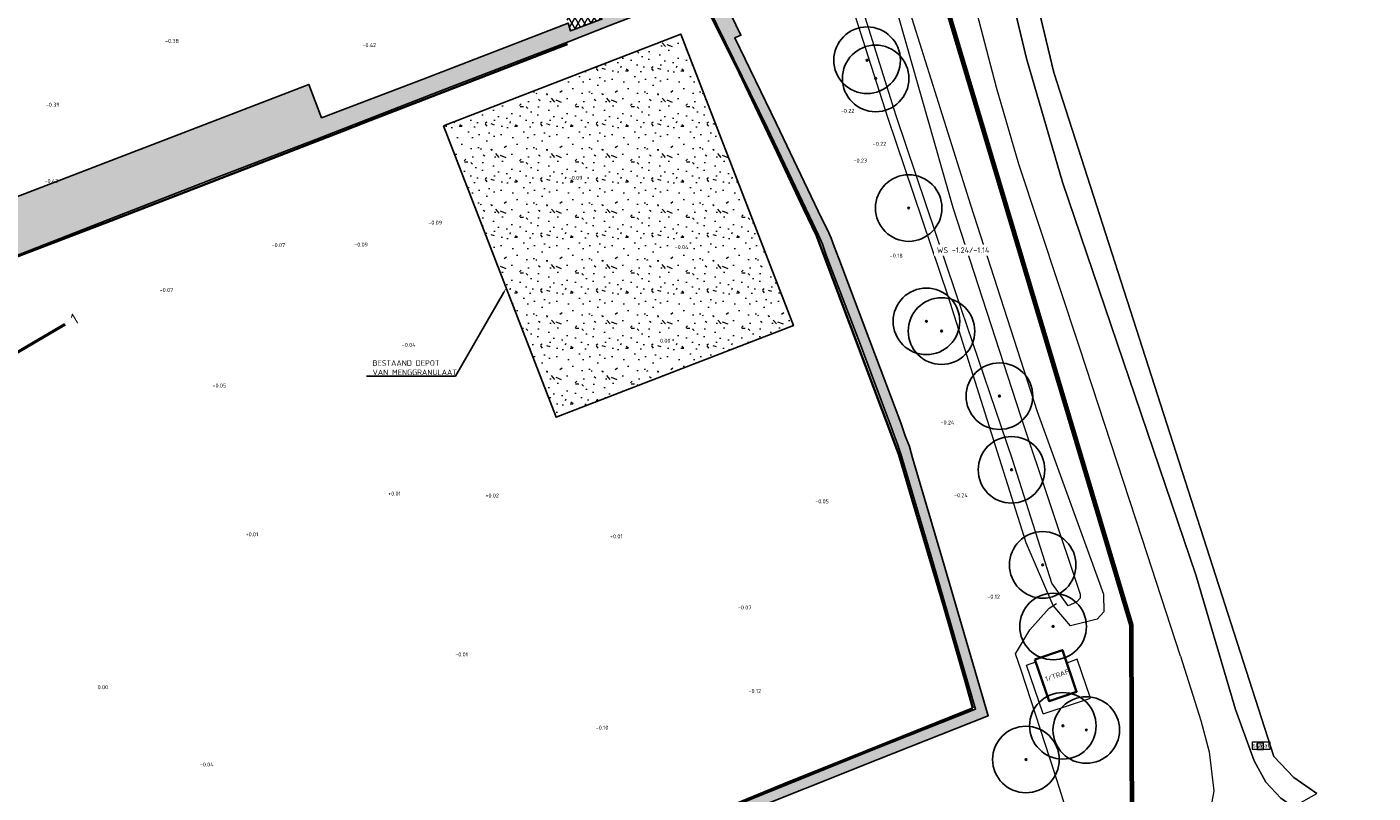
# Model space of a CAD drawing. Header units: metres. Extents: x 108651 to 109770, y 520801 to 521818.
# Tile 53 of 66: x 109345 to 109466, y 521134 to 521203. Entities that reach past the tile are written whole.
import ezdxf
from ezdxf import colors
from ezdxf.entities.mleader import LeaderData, LeaderLine
from ezdxf.enums import TextEntityAlignment as Align
from ezdxf.math import Vec2, Vec3

# ---------------------------------------------------------------- set-up
doc = ezdxf.new("R2010")
doc.units = ezdxf.units.M
for name, color, linetype, lineweight in [('B-WE-GR-BEPLANTING_CULTUUR_BOSPLANTSOEN-GV', 253, 'Continuous', 18), ('B-WE-GR-BOOM-S', 253, 'Continuous', 25), ('B-WE-GR-GRAS-GV', 253, 'Continuous', 13), ('B-WE-GW-DEPOT-G', 253, 'Continuous', 25), ('B-WE-GW-WATERGANG_GREPPEL_INSTEEK-G', 253, 'Continuous', 18), ('B-WE-GW-WATERGANG_SLOOT-G', 253, 'Continuous', 18), ('B-WE-IE-MEUBILAIR_WEGMEUBILAIR-S', 253, 'Continuous', 25), ('B-WE-IE-MEUBILAIR_WEGMEUBILAIR_VERKEERSBORD-S', 253, 'Continuous', 25), ('B-WE-IE-TERREINAFSCHEIDING_KUNSTMATIG_HEKWERK_RASTER-G', 253, 'IE-TERREINAFSCHEIDING_KUNSTMATIG-SO', 18), ('B-WE-OG-BEBOUWING-G', 253, 'Continuous', 35), ('B-WE-OG-BEBOUWING-T18', 253, 'Continuous', 18), ('B-WE-RI-HWA-T25', 253, 'Continuous', 25), ('B-WE-VH-FUNDERING-A-200', 252, 'Continuous', 18), ('B-WE-VH-KANTVERHARDING-G', 253, 'Continuous', 18), ('B-WE-VH-VERHARDING_ASFALT-G', 253, 'Continuous', 18), ('B-WE-VH-VERHARDING_ASFALT-GV', 253, 'Continuous', 18), ('N-WE-KG-WERKGRENS_FASE 3A-G', 10, 'XX-WERKGRENS_CIRCEL', 70), ('V-WE-IE-TERREINAFSCHEIDING_KUNSTMATIG_HEKWERK_RASTER-G', 30, 'V-IE-TERREINAFSCHEIDING_KUNSTMATIG-SO', 35), ('V-WE-IE-TERREINAFSCHEIDING_KUNSTMATIG_HEKWERK_SCHAPENHEKWERK-G', 20, 'IE-HEKWERK-SCHAPENHEKWERK-V', 35), ('V-WE-VH-KANTVERHARDING-G', 4, 'Continuous', 25), ('V-WE-VH-VERHARDING_ASFALT-A-200', 212, 'Continuous', 18), ('V-WE-VH-VERHARDING_OPEN_TEGEL_300X300-A-200', 7, 'Continuous', 18), ('X-XX-AL-T18', 253, 'Continuous', 18), ('X-XX-AL-T25', 7, 'Continuous', 25), ('X-XX-AL-VERWIJZING-S', 7, 'Continuous', 25)]:
    doc.layers.add(name, color=color, linetype=linetype, lineweight=lineweight)
doc.styles.add('NLCS-ISO', font='NLCS-ISO.ttf')
doc.styles.add('NLCS-ISO-M200-T18', font='NLCS-ISO.ttf', dxfattribs={"height": 0.36})
doc.styles.add('NLCS-ISO-M200-T25', font='NLCS-ISO.ttf', dxfattribs={"height": 0.5})
doc.styles.add('NLCS-ISO-M250-T18', font='NLCS-ISO.ttf', dxfattribs={"height": 0.45})
doc.linetypes.add('IE-HEKWERK-SCHAPENHEKWERK-V', pattern='A,5,[23,NLCS.SHX,S=1,R=0,X=0,Y=0],5,-1,[2,NLCS.SHX,S=1,R=0,X=0,Y=0],-1', length=12)
doc.linetypes.add('IE-TERREINAFSCHEIDING_KUNSTMATIG-SO', pattern='A,4,[82,NLCS.SHX,S=0.75,R=90,X=0,Y=0],4,-2', length=10)
doc.linetypes.add('V-IE-TERREINAFSCHEIDING_KUNSTMATIG-SO', pattern='A,2,[24,NLCS.SHX,S=0.6,R=0,X=-1,Y=0],2,[82,NLCS.SHX,S=0.75,R=90,X=0,Y=0],2,[24,NLCS.SHX,S=0.6,R=0,X=1,Y=0],2,-2', length=10)
doc.linetypes.add('XX-WERKGRENS_CIRCEL', pattern='A,10,-2.5,[69,NLCS.SHX,S=1,R=0,X=0,Y=0],-2.5', length=15)

# ---------------------------------------------------------------- blocks, each defined once
blk = doc.blocks.new('SIE-WEG_VERKEERSBORD_STRAATNAAM-SO')
at = {"color": 0, "linetype": 'ByBlock', "lineweight": 18}
blk.add_lwpolyline([(-3.25, -1.25), (3.25, -1.25), (3.25, 1.25), (-3.25, 1.25)], close=True, dxfattribs=at)
at = {"color": 0, "linetype": 'ByBlock', "lineweight": 18, "style": 'NLCS-ISO'}
blk.add_text('straat', height=1.5, dxfattribs=at).set_placement((0, 0.15), align=Align.MIDDLE_CENTER)
blk = doc.blocks.new('SIE-WEG_VERKEERSBORD-SO')
at = {"color": 0, "linetype": 'ByBlock', "lineweight": 18}
blk.add_lwpolyline([(-1.125, -1.125), (1.125, -1.125), (1.125, 1.125), (-1.125, 1.125)], close=True, dxfattribs=at)
at = {"color": 0, "linetype": 'ByBlock', "lineweight": 18, "style": 'NLCS-ISO'}
blk.add_text('vb', height=1.5, dxfattribs=at).set_placement((0, 0), align=Align.MIDDLE_CENTER)
blk = doc.blocks.new('B-SGR-BOOM_1E GROOTTE')
h = blk.add_hatch(color=0)
edge = h.paths.add_edge_path()
edge.add_arc((0, 0), 0.15, 0, 360)
at = {"color": 0}
for radius in [6, 0.15]:
    blk.add_circle((0, 0), radius, dxfattribs=at)
blk = doc.blocks.new('*U192')
at = {"color": 0, "linetype": 'ByBlock', "lineweight": 50}
blk.add_lwpolyline([(295.04, 0), (0, 0)], dxfattribs=at)
blk.add_circle((-2.5, 0), 2.5, dxfattribs=at)
at = {"color": 0, "linetype": 'ByBlock', "style": 'NLCS-ISO'}
blk.add_attdef('NPROFNR', text='', height=5, dxfattribs=at).set_placement((300.04, 0), align=Align.MIDDLE_CENTER)

msp = doc.modelspace()

# ---------------------------------------------------------------- hatches: boundary and pattern name
at = {"layer": 'B-WE-VH-FUNDERING-A-200'}
h = msp.add_hatch(dxfattribs=at)
h.set_pattern_fill('AVH-FUNDERING_01-SOD', color=256, scale=5, pattern_type=2)
h.set_pattern_definition([(0, (4.75, 3.2), (0, 5), [0, -5]), (0, (4.8, 1.45), (0, 5), [0, -5]), (0, (4.95, 4.15), (0, 5), [0, -5]), (338.1986, (2.35, 2.6), (15.000001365, -4.9999995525), [0.538515, -26.38731]), (216.8699, (2.85, 2.4), (14.9999995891, 10.0000006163), [0.25, -24.75]), (130.6013, (2.65, 2.25), (25.0000021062, -29.9999950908), [0.460975, -45.636745]), (206.5651, (1, 1.65), (-4.99999579, -5.000006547), [0.111805, -11.068535]), (326.3099, (0.9, 1.6), (9.999997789, -5.0000066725), [0.18028, -17.84748]), (108.4349, (1.05, 1.5), (-4.999992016, 10.000002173), [0.158115, -15.653275]), (225, (4.2, 1.15), (-6e-16, -5.000001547), [0.21213, -6.858935]), (0, (4.05, 1), (5, 5), [0.3, -4.7]), (135, (4.35, 1), (-5.000001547, 0), [0.21213, -6.858935]), (251.5651, (3.6, 4.35), (4.999992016, 10.000002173), [0.158115, -15.653275]), (0, (3.55, 4.2), (5, 5), [0.25, -4.75]), (143.1301, (3.8, 4.2), (-14.9999995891, 10.0000006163), [0.25, -24.75]), (213.6901, (0.95, 4.4), (9.999997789, 5.0000066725), [0.18028, -17.84748]), (341.5651, (0.8, 4.3), (-10.000002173, 4.999992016), [0.31623, -15.49516]), (126.8699, (1.1, 4.2), (10.0000006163, -14.9999995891), [0.25, -24.75]), (0, (2.4, 4.2), (0, 5), [0, -5]), (0, (1.05, 2.9), (0, 5), [0, -5]), (0, (2.45, 1.05), (0, 5), [0, -5]), (0, (3.8, 2.6), (0, 5), [0, -5]), (0, (2.35, 3.45), (0, 5), [0, -5]), (0, (1.25, 3.6), (0, 5), [0, -5]), (0, (1.7, 3.3), (0, 5), [0, -5]), (0, (1.5, 2.1), (0, 5), [0, -5]), (0, (0.3, 2.3), (0, 5), [0, -5]), (0, (0.35, 3.45), (0, 5), [0, -5]), (0, (0.2, 4.55), (0, 5), [0, -5]), (0, (1.75, 4.75), (0, 5), [0, -5]), (0, (2.85, 4.95), (0, 5), [0, -5]), (0, (4.6, 4.75), (0, 5), [0, -5]), (0, (3.4, 3.2), (0, 5), [0, -5]), (0, (2.9, 4.1), (0, 5), [0, -5]), (0, (3.3, 1.7), (0, 5), [0, -5]), (0, (1.8, 1.45), (0, 5), [0, -5]), (0, (3.3, 0.35), (0, 5), [0, -5]), (0, (1.65, 0.65), (0, 5), [0, -5]), (0, (0.05, 0.5), (0, 5), [0, -5]), (0, (0.65, 0.25), (0, 5), [0, -5]), (0, (0.7, 0.95), (0, 5), [0, -5]), (0, (4.05, 0.15), (0, 5), [0, -5]), (0, (4.65, 2.2), (0, 5), [0, -5]), (0, (4.4, 3.7), (0, 5), [0, -5]), (0, (2.1, 0.1), (0, 5), [0, -5])])
h.paths.add_polyline_path([(109382.15, 521194.25), (109403.54, 521202.52), (109413.69, 521176.25), (109392.3, 521167.98)])
at = {"layer": 'V-WE-VH-VERHARDING_ASFALT-A-200'}
h = msp.add_hatch(dxfattribs=at)
h.set_pattern_fill('AVH-ASFALT-SO', color=256, scale=0.5, pattern_type=2)
h.set_pattern_definition([(60, (0, 0), (-0.4330127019, 0.25), []), (120, (0, 0), (-0.4330127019, -0.25), [])])
h.paths.add_polyline_path([(109395.85, 521205.65, -0.398729), (109395.5, 521206.02, -0.208913), (109395.62, 521206.29), (109394.31, 521209.93), (109392.24, 521206.76), (109393.39, 521203.51), (109393.6, 521202.81), (109396.49, 521203.88), (109396.31, 521204.39)])
at = {"layer": 'V-WE-VH-VERHARDING_OPEN_TEGEL_300X300-A-200'}
h = msp.add_hatch(dxfattribs=at)
h.set_pattern_fill('AVH-TEGEL_300X300_HALFST-SO', color=256, scale=0.2, angle=22, pattern_type=2)
h.set_pattern_definition([(22, (0, 0), (0.44392833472, 0.50291911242), [0.6, -0.6]), (112, (0, 0), (-0.55631031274, -0.22476395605), [])])
h.paths.add_polyline_path([(109339.27, 521186.18), (109340.63, 521182.5), (109323.4, 521175.72), (109307.54, 521169.58), (109304.45, 521168.36), (109307.88, 521158.36), (109310.91, 521149.1), (109311.68, 521146.72), (109312.35, 521144.72), (109313.51, 521141.61), (109316.19, 521134.49), (109318.58, 521128.26), (109319.51, 521125.8), (109320.26, 521124.26), (109321.73, 521121.18), (109323.37, 521117.83), (109330.49, 521102.78), (109345.43, 521108.27), (109354.16, 521111.44), (109355.95, 521112.08), (109357.48, 521112.45), (109363.52, 521113.93), (109370.69, 521115.68), (109370.78, 521115.36), (109375.63, 521117.07), (109375.54, 521117.36), (109378.77, 521118.53), (109380.9, 521119.35), (109384.74, 521120.79), (109388.72, 521122.39), (109388.85, 521122.1), (109392.76, 521123.64), (109392.61, 521123.92), (109398.92, 521127.28), (109404.5, 521130.24), (109406.15, 521131.09), (109408.05, 521131.85), (109421.32, 521137.14), (109431.26, 521141.09), (109427.13, 521155.17), (109424.43, 521164.32), (109424.15, 521165.34), (109423.78, 521166.31), (109423.38, 521167.48), (109420.58, 521174.87), (109417.79, 521182.29), (109417.36, 521183.37), (109417.1, 521184.12), (109416.76, 521184.89), (109416.27, 521185.87), (109412.13, 521194.5), (109408.41, 521202.17), (109408.97, 521202.41), (109406.22, 521208.11), (109396.31, 521204.39), (109396.49, 521203.88), (109393.6, 521202.81), (109393.39, 521203.51), (109380.33, 521198.47), (109371.16, 521194.98), (109370.02, 521197.98)])
h.paths.add_polyline_path([(109352.59, 521186.06), (109361.37, 521189.46), (109370.64, 521193.02), (109381.67, 521197.31), (109393.47, 521201.84), (109397.22, 521203.31), (109405.3, 521206.45), (109411.36, 521194.03), (109415.45, 521185.47), (109415.95, 521184.41), (109416.33, 521183.6), (109416.65, 521182.58), (109419.74, 521174.52), (109422.55, 521167.04), (109423.11, 521165.46), (109423.45, 521164.48), (109426.33, 521154.75), (109430.12, 521141.68), (109421, 521138.07), (109407.67, 521132.66), (109405.81, 521131.92), (109404.07, 521131.07), (109398.48, 521128.11), (109391.48, 521124.47), (109390.89, 521125.91), (109387.82, 521124.68), (109388.24, 521123.63), (109388.41, 521123.21), (109384.32, 521121.65), (109380.69, 521120.25), (109378.41, 521119.41), (109373.99, 521117.82), (109373.8, 521118.31), (109375.86, 521119.06), (109375.51, 521119.98), (109373.42, 521119.27), (109370.29, 521118.12), (109370.72, 521116.95), (109370.83, 521116.66), (109363.26, 521114.8), (109357.28, 521113.37), (109355.73, 521112.96), (109353.86, 521112.33), (109345.04, 521109.13), (109331.06, 521104.01), (109324.1, 521118.46), (109322.59, 521121.59), (109321.15, 521124.64), (109320.4, 521126.16), (109319.42, 521128.66), (109317.06, 521134.8), (109314.41, 521142.03), (109313.28, 521145.08), (109312.6, 521147.07), (109311.81, 521149.44), (109308.79, 521158.73), (109305.73, 521167.95), (109323.86, 521174.87), (109341.87, 521181.88)], flags=16)

# ---------------------------------------------------------------- linework, layer by layer
at = {"layer": 'B-WE-GR-BEPLANTING_CULTUUR_BOSPLANTSOEN-GV', "flags": 128}
msp.add_lwpolyline([(109458.75, 521132.87), (109460.88, 521134.09), (109458.81, 521135.53), (109457.02, 521137.4), (109437.19, 521199.05), (109435.3, 521206.88), (109435.19, 521210.31), (109432.4, 521209.99), (109434.72, 521200.31), (109437.97, 521189.18), (109449.99, 521153.78), (109453.54, 521141.64), (109455.25, 521137.03), (109456.29, 521135.11), (109457.64, 521133.67)], close=True, dxfattribs=at)
at = {"layer": 'B-WE-GR-GRAS-GV', "flags": 128}
msp.add_lwpolyline([(109435.3, 521206.88), (109437.19, 521199.05), (109457.02, 521137.4), (109458.81, 521135.53), (109460.88, 521134.09)], dxfattribs=at)
at = {"layer": 'B-WE-GW-DEPOT-G'}
msp.add_lwpolyline([(109382.15, 521194.25), (109403.54, 521202.52), (109413.69, 521176.25), (109392.3, 521167.98)], close=True, dxfattribs=at)
at = {"layer": 'B-WE-GW-WATERGANG_GREPPEL_INSTEEK-G'}
msp.add_lwpolyline([(109438.68, 521149.2), (109437.12, 521151.02), (109434.69, 521156.66), (109427.68, 521178.8), (109422.2, 521194.99), (109416.3, 521213.52), (109412.97, 521223.96), (109414.8, 521228.75), (109416.38, 521228.85), (109417.04, 521228.59), (109417.6, 521228.09), (109417.87, 521227.19), (109420.87, 521216.29), (109424.05, 521204.98), (109429.65, 521187.14), (109435.68, 521168.5), (109441.64, 521152.04), (109441.69, 521150.44), (109441.09, 521149.8)], close=True, dxfattribs=at)
at = {"layer": 'B-WE-GW-WATERGANG_SLOOT-G'}
msp.add_lwpolyline([(109438.46, 521150.98), (109436.99, 521153.04), (109433.46, 521164.17), (109428.35, 521179.19), (109422.95, 521195.15), (109417.08, 521213.92), (109413.97, 521224.53), (109415.39, 521227.72), (109416.24, 521227.62), (109416.58, 521227.48), (109416.96, 521226.89), (109419.9, 521215.89), (109422.95, 521204.78), (109428.08, 521186.89), (109434.17, 521168.11), (109439.55, 521152.03), (109439.55, 521151.67), (109439.21, 521151.31)], close=True, dxfattribs=at)
at = {"layer": 'B-WE-IE-TERREINAFSCHEIDING_KUNSTMATIG_HEKWERK_RASTER-G'}
msp.add_lwpolyline([(109435.51, 521131.27), (109436.29, 521131.53), (109438.42, 521132.28), (109437.28, 521135.87), (109434.22, 521145.19), (109433.72, 521146.67), (109435.02, 521148.82), (109436.76, 521150.78), (109437.41, 521151.21)], dxfattribs=at)
at = {"layer": 'B-WE-OG-BEBOUWING-G'}
msp.add_lwpolyline([(109435.47, 521146.15), (109437.95, 521147), (109439.23, 521143.25), (109436.75, 521142.41)], close=True, dxfattribs=at)
at = {"layer": 'B-WE-VH-KANTVERHARDING-G'}
for points in [[(109448.59, 521146.46), (109445.14, 521157.05), (109439.51, 521174.22), (109434.03, 521190.79), (109432.02, 521197.7), (109430.27, 521204.37), (109428.81, 521211.25), (109426.22, 521225.68)], [(109436.22, 521141.26), (109434.7, 521145.64), (109435.55, 521145.93)], [(109439.12, 521142.22), (109440.47, 521142.66), (109439.28, 521146.18), (109438.35, 521145.83)], [(109436.22, 521141.26), (109439.12, 521142.22)]]:
    msp.add_lwpolyline(points, dxfattribs=at)
at = {"layer": 'B-WE-VH-VERHARDING_ASFALT-G'}
msp.add_lwpolyline([(109448.59, 521146.46), (109450.44, 521140.65), (109451.18, 521137.82), (109451.59, 521134.32), (109451.09, 521131.5), (109450.31, 521129.71), (109448.95, 521127.91), (109447.15, 521126.74), (109443.85, 521125.6), (109434.91, 521122.46), (109425.35, 521119.18), (109419.43, 521117.16), (109413.73, 521115.15), (109410.28, 521113.93)], dxfattribs=at)
at = {"layer": 'B-WE-VH-VERHARDING_ASFALT-GV', "flags": 128}
msp.add_lwpolyline([(109465.96, 521131.79), (109462.71, 521131.45), (109460.91, 521131.65), (109459.37, 521132.42), (109458.75, 521132.87), (109457.64, 521133.67), (109456.29, 521135.11), (109455.25, 521137.03), (109453.54, 521141.64), (109449.99, 521153.78), (109437.97, 521189.18), (109434.72, 521200.31), (109432.4, 521209.99), (109432.32, 521210.34), (109429.97, 521224.2), (109429.66, 521225.73)], dxfattribs=at)
at = {"layer": 'N-WE-KG-WERKGRENS_FASE 3A-G', "flags": 128}
msp.add_lwpolyline([(109325.99, 521089.89), (109318.98, 521087.1), (109317.76, 521090.31), (109323.36, 521094.59), (109238.45, 521245.38), (109219.99, 521235.57), (109207.97, 521226.88), (109134.35, 521188.29), (109146.68, 521162.04), (109133.2, 521154.37), (109125.14, 521169.62), (109118.97, 521166.63), (109096.88, 521210.77), (109081.12, 521240.82), (109089.41, 521256.9), (109098.84, 521261), (109100.77, 521257.63, 0.463993), (109111.29, 521254.28), (109161.48, 521279.68), (109182.49, 521274.19), (109197.38, 521282.23), (109207.41, 521265.02), (109222.74, 521273.13), (109202.68, 521306.82), (109330.85, 521375.96), (109334.1, 521366.96), (109359.35, 521304.01), (109395.92, 521316.77), (109395.01, 521304.65), (109407.22, 521303.04), (109419.65, 521302.28), (109418.21, 521287.56), (109409.71, 521288.41), (109419.01, 521237.75), (109418.56, 521234.86), (109426.45, 521234.18), (109428.1, 521222.07), (109422.35, 521222.2), (109444.16, 521149.25), (109444.21, 521130.53), (109415.06, 521119), (109417.94, 521109.02), (109389.8, 521098.73), (109393.22, 521089.13), (109386.12, 521086.75), (109367.93, 521091.65), (109364.11, 521102.44)], format="xyb", close=True, dxfattribs=at)
at = {"layer": 'V-WE-IE-TERREINAFSCHEIDING_KUNSTMATIG_HEKWERK_RASTER-G'}
for points in [[(109405.25, 521206.22), (109408.8, 521199.06), (109412.29, 521191.74), (109414.63, 521186.73), (109415.78, 521184.37)], [(109305.82, 521167.84), (109306.57, 521168.13), (109318.42, 521172.69), (109329.53, 521177.01), (109338.65, 521180.55), (109352.17, 521185.69), (109372.97, 521193.74), (109375.12, 521194.57), (109387.79, 521199.49), (109393.34, 521201.6)], [(109423.19, 521164.64), (109424.18, 521161.27), (109427.26, 521150.93), (109429.2, 521144.13), (109429.87, 521141.76)], [(109429.87, 521141.76), (109420.23, 521137.89), (109412.94, 521134.99), (109405.75, 521132.02), (109397.7, 521127.78), (109391.58, 521124.66)]]:
    msp.add_lwpolyline(points, dxfattribs=at)
at = {"layer": 'V-WE-IE-TERREINAFSCHEIDING_KUNSTMATIG_HEKWERK_SCHAPENHEKWERK-G'}
msp.add_lwpolyline([(109415.78, 521184.37), (109423.19, 521164.64)], dxfattribs=at)
at = {"layer": 'V-WE-VH-KANTVERHARDING-G'}
for points in [[(109408.05, 521131.85), (109421.32, 521137.14), (109431.26, 521141.09), (109427.13, 521155.17), (109424.43, 521164.32), (109424.15, 521165.34), (109423.78, 521166.31), (109423.38, 521167.48), (109420.58, 521174.87), (109417.79, 521182.29), (109417.36, 521183.37), (109417.1, 521184.12), (109416.76, 521184.89), (109416.27, 521185.87), (109412.13, 521194.5), (109408.41, 521202.17), (109408.97, 521202.41), (109406.22, 521208.11)], [(109407.67, 521132.66), (109421, 521138.07), (109430.12, 521141.68), (109426.33, 521154.75), (109423.45, 521164.48), (109423.11, 521165.46), (109422.55, 521167.04), (109419.74, 521174.52), (109416.65, 521182.58), (109416.33, 521183.6), (109415.95, 521184.41), (109415.45, 521185.47), (109411.36, 521194.03), (109405.3, 521206.45), (109397.22, 521203.31), (109393.47, 521201.84), (109381.67, 521197.31), (109370.64, 521193.02), (109361.37, 521189.46), (109352.59, 521186.06), (109341.87, 521181.88), (109323.86, 521174.87), (109305.73, 521167.95)], [(109396.49, 521203.88), (109393.6, 521202.81), (109393.39, 521203.51), (109380.33, 521198.47), (109371.16, 521194.98), (109370.02, 521197.98), (109339.27, 521186.18)]]:
    msp.add_lwpolyline(points, dxfattribs=at)

# ---------------------------------------------------------------- block references
at = {"layer": 'B-WE-GR-BOOM-S', "xscale": 0.5, "yscale": 0.5, "zscale": 0.5}
for p in [(109420.34, 521200.16), (109421.11, 521198.52), (109424.09, 521186.84, 39.6), (109425.69, 521176.63, 35), (109427.05, 521175.75), (109432.27, 521169.89, 19.4), (109433.36, 521163.25), (109436.17, 521154.68), (109437.11, 521149.13), (109437.99, 521140.18), (109440.1, 521139.8), (109434.66, 521137.14)]:
    msp.add_blockref('B-SGR-BOOM_1E GROOTTE', p, dxfattribs=at)
at = {"layer": 'B-WE-IE-MEUBILAIR_WEGMEUBILAIR-S', "xscale": 0.25, "yscale": 0.25, "zscale": 0.25}
msp.add_blockref('SIE-WEG_VERKEERSBORD-SO', (109455.8, 521138.33), dxfattribs=at)
at = {"layer": 'B-WE-IE-MEUBILAIR_WEGMEUBILAIR_VERKEERSBORD-S', "xscale": 0.25, "yscale": 0.25, "zscale": 0.25}
msp.add_blockref('SIE-WEG_VERKEERSBORD_STRAATNAAM-SO', (109455.87, 521138.39), dxfattribs=at)
at = {"layer": 'X-XX-AL-VERWIJZING-S', "xscale": 0.2, "yscale": 0.2, "zscale": 0.2, "rotation": 30.3946000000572}
msp.add_blockref('*U192', (109297.12, 521146.49), dxfattribs=at).add_auto_attribs({'NPROFNR': '1'})

# ---------------------------------------------------------------- texts
at = {"layer": 'B-WE-OG-BEBOUWING-T18', "style": 'NLCS-ISO-M250-T18'}
msp.add_text('1/TRAF', height=0.45, rotation=19, dxfattribs=at).set_placement((109437.46, 521144.73), align=Align.MIDDLE)
at = {"layer": 'X-XX-AL-T18', "linetype": 'Continuous', "lineweight": 18, "char_height": 0.36, "attachment_point": 8, "style": 'NLCS-ISO-M200-T18'}
for s, insert in [('-0.38', (109357.67, 521201.72, -0.38)), ('-0.42', (109375.46, 521201.35, -0.42)), ('-0.39', (109346.92, 521195.97, -0.39)), ('-0.22', (109418.58, 521195.42, -0.22)), ('-0.22', (109421.46, 521192.45, -0.22)), ('-0.23', (109419.73, 521190.94, -0.23)), ('-0.42', (109346.8, 521189.1, -0.42)), ('-0.09', (109394.06, 521189.38, -0.09)), ('-0.09', (109381.4, 521185.34, -0.09)), ('-0.07', (109367.26, 521183.32, -0.07)), ('-0.09', (109374.72, 521183.37, -0.09)), ('-0.04', (109403.61, 521183.14, -0.04)), ('-0.18', (109422.97, 521182.37, -0.18)), ('-0.07', (109357.17, 521179.28, -0.07)), ('-0.04', (109379.01, 521174.33, -0.04)), ('0.00', (109402.14, 521174.7, 0)), ('-0.05', (109361.94, 521170.66, -0.05)), ('-0.24', (109427.58, 521167.33, -0.24)), ('+0.01', (109377.73, 521160.93, 0.01)), ('+0.02', (109386.54, 521160.75, 0.02)), ('-0.05', (109416.28, 521160.23, -0.05)), ('-0.24', (109428.8, 521160.78, -0.24)), ('+0.01', (109364.88, 521157.26, 0.01)), ('+0.01', (109397.73, 521157.08, 0.01)), ('-0.12', (109431.75, 521151.64, -0.12)), ('-0.07', (109409.3, 521150.66, -0.07)), ('-0.01', (109383.78, 521146.43, -0.01)), ('0.00', (109351.44, 521143.48, 0)), ('-0.12', (109410.22, 521143.13, -0.12)), ('-0.10', (109396.45, 521139.83, -0.1)), ('-0.04', (109360.8, 521136.51, -0.04))]:
    msp.add_mtext(s, dxfattribs=dict(at, insert=insert))

# ---------------------------------------------------------------- leaders
at = {"layer": 'X-XX-AL-T25'}
ml = msp.add_multileader_mtext('Standard', dxfattribs=at)
ml.set_content('BESTAAND DEPOT \\PVAN MENGGRANULAAT', color=256, style='NLCS-ISO-M200-T25')
ml.set_leader_properties(color=256, linetype='ByLayer', lineweight=-1)
ml.build(insert=Vec2(0, 0))
ml.multileader.update_dxf_attribs({"text_left_attachment_type": 5, "text_right_attachment_type": 5, "dogleg_length": 0.5, "arrow_head_size": 0.5})
ctx = ml.context
ctx.base_point, ctx.char_height, ctx.arrow_head_size, ctx.landing_gap_size, ctx.plane_origin = Vec3(109375.57, 521171.69), 0.5, 0.5, 0.18, Vec3(109387.8, 521179.62)
ctx.left_attachment, ctx.right_attachment = 5, 5
notes = []
notes.append((ctx, [(0, (1, 1, 0), (109383.23, 521171.69), (-1, 0), 0.5, [(0, [(109387.8, 521179.62)], 0, [])])]))
ctx.mtext.insert, ctx.mtext.flow_direction = Vec3(109375.75, 521173.12), 5
for ctx, leaders in notes:
    for number, flags, end, landing, length, lines in leaders:
        leader = LeaderData()
        leader.index, (leader.has_last_leader_line, leader.has_dogleg_vector, leader.attachment_direction) = number, flags
        leader.last_leader_point, leader.dogleg_vector, leader.dogleg_length = Vec3(end), Vec3(landing), length
        for number, points, colour, breaks in lines:
            line = LeaderLine()
            line.index, line.vertices, line.color, line.breaks = number, Vec3.list(points), colors.encode_raw_color(colour), breaks
            leader.lines.append(line)
        ctx.leaders.append(leader)

# ---------------------------------------------------------------- next in the draw order: texts
at = {"layer": 'B-WE-RI-HWA-T25', "insert": (109426.63, 521183.3), "char_height": 0.5, "attachment_point": 1, "style": 'NLCS-ISO-M200-T25', "bg_fill": 3, "box_fill_scale": 1.5, "bg_fill_color": 256, "bg_fill_transparency": 0}
msp.add_mtext_dynamic_manual_height_columns('WS -1.24/-1.14', width=5.0013, gutter_width=2.5, heights=[0], dxfattribs=at)

doc.saveas('drawing.dxf')
